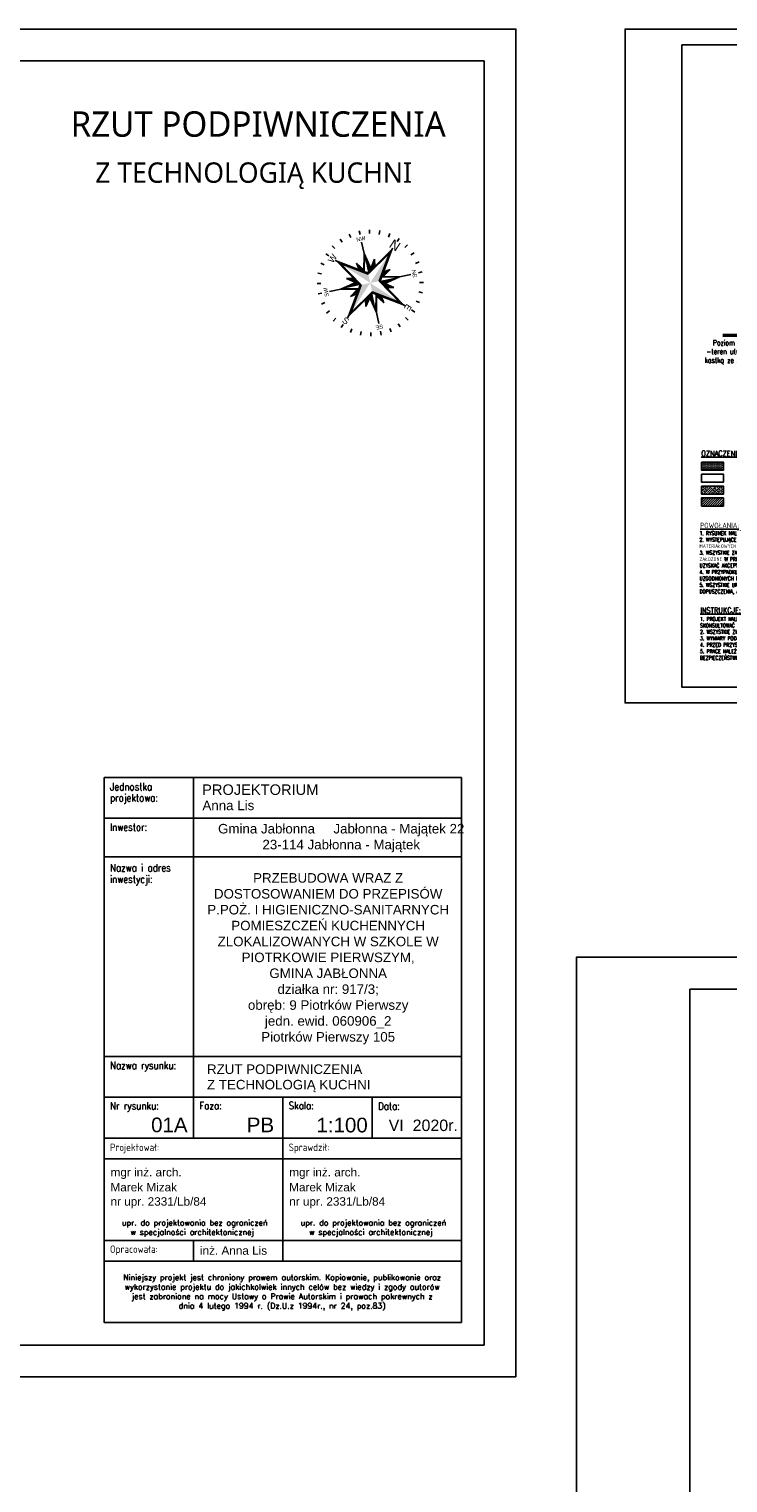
# Model space of a CAD drawing. Header units: millimetres. Extents: x 31969 to 285678, y -69766 to -1123.
# Tile 95 of 176: x 146420 to 147961, y -12257 to -9053. Entities that reach past the tile are written whole.
import ezdxf
from ezdxf.enums import TextEntityAlignment as Align

# ---------------------------------------------------------------- set-up
doc = ezdxf.new("R2010")
doc.units = ezdxf.units.MM
doc.linetypes.add('ACAD_ISO02W100', pattern=[15, 12, -3])
for name, color, linetype in [('a-biblioteka', 251, 'Continuous'), ('a-opis 1', 3, 'Continuous'), ('a-opis 2', 1, 'Continuous'), ('a-przekrój 1', 3, 'Continuous'), ('a-przekrój 2', 251, 'Continuous'), ('a-ramka', 7, 'Continuous'), ('a-szraf', 252, 'Continuous'), ('a-ściany działowe projektowane', 5, 'Continuous'), ('a-ściany istniejące murowane', 6, 'Continuous')]:
    doc.layers.add(name, color=color, linetype=linetype)
doc.styles.add('APLUS', font='arial.ttf', dxfattribs={"width": 0.6})
doc.styles.add('IREK', font='simplex.shx', dxfattribs={"width": 0.8})
doc.styles.add('MAREK', font='simplex.shx')
doc.styles.add('PRZEKRÓJ2', font='l_10646.ttf')
doc.styles.add('RS01507', font='romans.shx', dxfattribs={"width": 0.7, "height": 0.15})
doc.styles.add('TABELA2', font='arial.ttf', dxfattribs={"height": 10})

# ---------------------------------------------------------------- blocks, each defined once
blk = doc.blocks.new('SYMBOL N')
for p, q in [((-129.1, 193.2), (-138.9, 207.9)), ((-89.1, 214.5), (-95.9, 230.9)), ((-46, 227.7), (-49.5, 245.1)), ((0, 232.3), (0, 250)), ((45.4, 227.8), (48.8, 245.2)), ((88.7, 214.7), (95.5, 231.1)), ((128.6, 193.5), (138.3, 208.2)), ((-193.5, 128.5), (-208.2, 138.3)), ((-164.2, 164.3), (-176.7, 176.8)), ((-100, 100), (-138.1, 138.1)), ((-30.4, 30.4), (0, 167)), ((0, 186.9), (-29.3, 55.1)), ((0, 186.9), (0, 195.9)), ((29.3, 55), (0, 186.9)), ((0, 167), (30.4, 30.4)), ((100.1, 100), (138.2, 138.1)), ((164.3, 164.2), (176.8, 176.7)), ((193.2, 129.1), (207.9, 138.9)), ((-214.7, 88.7), (-231, 95.5)), ((-29.2, 55.1), (-100, 100.1)), ((-100, 100.1), (-55, 29.4)), ((-92.9, 93), (-52.7, 29.9)), ((-35.2, 58.8), (-43.2, 104.4)), ((-43.2, 104.4), (-24.3, 77.4)), ((-31.7, 56.6), (-37.9, 91.4)), ((-37.9, 91.4), (-25.2, 73.4)), ((-37.9, 91.4), (-27, 65.3)), ((-37.8, 91.5), (-27, 65.3)), ((43.4, 104.4), (24.4, 77.5)), ((38, 91.4), (25.3, 73.4)), ((38, 91.4), (27.1, 65.3)), ((38, 91.4), (27.1, 65.2)), ((29.3, 55), (100.1, 100)), ((29.8, 52.8), (93, 93)), ((31.8, 56.6), (38, 91.4)), ((35.3, 58.8), (43.4, 104.4)), ((100.1, 100), (55.1, 29.3)), ((214.5, 89.1), (230.9, 95.9)), ((-232.3, 0), (-250, 0)), ((-227.8, 45.4), (-245.2, 48.8)), ((-186.9, 0), (-195.8, 0)), ((-55, 29.3), (-186.9, 0)), ((-186.9, 0), (-55, -29.3)), ((-167, 0), (-30.4, 30.4)), ((-30.4, -30.4), (-167, 0)), ((-58.8, 35.3), (-104.4, 43.4)), ((-104.4, 43.4), (-77.5, 24.4)), ((-91.4, 38), (-65.3, 27.1)), ((-56.6, 31.8), (-91.4, 38)), ((-91.4, 38), (-73.4, 25.3)), ((-91.4, 38), (-65.2, 27.1)), ((-34, 34), (-55, 29.3)), ((-29.3, 55.1), (-34, 34)), ((34, 34), (29.3, 55)), ((30.4, 30.4), (167, 0)), ((167, 0), (30.4, -30.4)), ((55.1, 29.3), (34, 34)), ((186.9, 0), (55.1, 29.3)), ((55.1, -29.3), (186.9, 0)), ((56.6, 31.7), (91.4, 37.9)), ((58.8, 35.2), (104.4, 43.2)), ((91.4, 37.9), (65.3, 27)), ((91.4, 37.9), (73.4, 25.2)), ((104.4, 43.2), (77.4, 24.3)), ((186.9, 0), (195.9, 0)), ((227.7, 46), (245.1, 49.5)), ((232.3, 0), (250, 0)), ((-227.7, -46), (-245.1, -49.5)), ((-104.4, -43.4), (-77.5, -24.4)), ((-58.8, -35.3), (-104.4, -43.4)), ((-55, -29.3), (-100, -100.1)), ((-100, -100.1), (-29.3, -55.1)), ((-93, -93), (-29.8, -52.8)), ((-91.5, -37.8), (-65.3, -27)), ((-91.4, -38), (-73.4, -25.3)), ((-91.4, -38), (-65.3, -27.1)), ((-56.6, -31.8), (-91.4, -38)), ((-55, -29.3), (-34, -34)), ((-35.2, -58.8), (-43.2, -104.4)), ((-31.7, -56.6), (-37.9, -91.4)), ((-37.9, -91.4), (-27, -65.3)), ((-37.9, -91.4), (-27, -65.3)), ((-34, -34), (-29.3, -55.1)), ((0, -167), (-30.4, -30.4)), ((-29.3, -55.1), (0, -186.9)), ((30.4, -30.4), (0, -167)), ((0, -186.9), (29.3, -55)), ((37.9, -91.4), (27, -65.3)), ((38, -91.4), (27.1, -65.3)), ((29.3, -55), (34, -34)), ((100.1, -100), (29.4, -55)), ((31.8, -56.6), (38, -91.4)), ((34, -34), (55.1, -29.3)), ((35.3, -58.8), (43.4, -104.4)), ((52.9, -29.8), (93.1, -92.9)), ((55.1, -29.3), (100.1, -100)), ((56.6, -31.7), (91.4, -37.9)), ((58.8, -35.2), (104.4, -43.2)), ((91.4, -37.9), (65.3, -27)), ((91.4, -37.9), (73.4, -25.2)), ((104.4, -43.2), (77.4, -24.3)), ((227.9, -45.3), (245.2, -48.7)), ((-214.5, -89.1), (-230.9, -95.9)), ((-193.2, -129.1), (-207.9, -138.9)), ((-100, -100), (-138.1, -138.1)), ((-43.2, -104.4), (-24.3, -77.4)), ((-37.9, -91.4), (-25.2, -73.4)), ((43.4, -104.4), (24.4, -77.5)), ((38, -91.4), (25.3, -73.4)), ((100.1, -100), (138.2, -138.1)), ((193.6, -128.5), (208.3, -138.3)), ((214.8, -88.6), (231.1, -95.4)), ((-164.2, -164.3), (-176.7, -176.8)), ((-128.4, -193.5), (-138.2, -208.2)), ((0, -186.9), (0, -195.8)), ((129.1, -193.2), (138.9, -207.9)), ((164.3, -164.3), (176.8, -176.8)), ((-88.6, -214.7), (-95.4, -231)), ((-45.3, -227.8), (-48.7, -245.1)), ((0, -232.3), (0, -250)), ((46, -227.7), (49.5, -245.1)), ((89.1, -214.5), (95.9, -230.9))]:
    blk.add_line(p, q)
for points in [[(30.4, 30.4), (0, 167), (0, 0)], [(-33.9, 34), (-92.9, 93), (-29.7, 52.8)], [(-25.2, 73.4), (-37.8, 91.5), (-27, 65.3)], [(27.1, 65.2), (38, 91.4), (29.4, 55.1), (31.8, 56.7)], [(34, 34), (52.8, 29.8), (93, 93)], [(-30.4, 30.4), (-167, 0), (0, 0)], [(-65.2, 27.1), (-91.4, 38), (-55.1, 29.4), (-56.6, 31.8)], [(0, -167), (0, 0), (-30.4, -30.4)], [(30.4, -30.4), (167, 0), (0, 0)], [(73.4, 25.2), (91.4, 37.9), (65.3, 27)], [(-34, -34), (-93, -93), (-52.8, -29.8)], [(-73.4, -25.2), (-91.5, -37.8), (-65.3, -27)], [(-27, -65.3), (-37.9, -91.4), (-29.3, -55.1), (-31.7, -56.7)], [(25.2, -73.4), (37.9, -91.4), (27, -65.3)], [(93.1, -92.9), (34, -34), (29.9, -52.7)], [(65.3, -27), (91.4, -37.9), (55.1, -29.3), (56.7, -31.7)]]:
    blk.add_solid(points)
at = {"style": 'APLUS'}
blk.add_text('W', height=29.9, dxfattribs=at).set_placement((0, 211.8), align=Align.MIDDLE)
for s, height, rotation, p in [('SW', 18.69, 45, (-149.8, 149.8)), ('NW', 18.69, 315, (149.8, 149.8)), ('S', 29.9, 270, (-211.8, 0)), ('N', 44.9, 270, (211.8, -0.7)), ('SE', 18.69, 135, (-149.8, -149.8)), ('NE', 18.69, 225, (149.8, -149.8)), ('E', 29.9, 180, (0, -211.8))]:
    blk.add_text(s, height=height, rotation=rotation, dxfattribs=at).set_placement(p, align=Align.MIDDLE)

msp = doc.modelspace()

# ---------------------------------------------------------------- hatches: boundary and pattern name
at = {"layer": 'a-przekrój 2', "ltscale": 0.1}
h = msp.add_hatch(dxfattribs=at)
h.set_pattern_fill('BRASS,_O', color=256, scale=1.125, angle=45)
h.set_pattern_definition([(45, (77713.052, -4299.227), (-5.0513941, 5.0513941), []), (45, (77710.526, -4296.7015), (-5.0513941, 5.0513941), [3.571875, -1.7859375])])
h.paths.add_polyline_path([(147950.91, -10078.13), (147950.91, -10060.13), (147902.96, -10060.13), (147902.96, -10078.13)])
h = msp.add_hatch(dxfattribs=at)
h.set_pattern_fill('LINE', color=256, scale=1.125, angle=45)
h.set_pattern_definition([(45, (77713.052, -4299.227), (-2.52569703, 2.52569703), [])])
h.paths.add_polyline_path([(147950.91, -10104.46), (147950.91, -10086.46), (147902.96, -10086.46), (147902.96, -10104.46)])
at = {"layer": 'a-szraf', "ltscale": 30}
h = msp.add_hatch(dxfattribs=at)
h.set_pattern_fill('DOTS', color=256, scale=1.5)
h.set_pattern_definition([(0, (77764.88, -5878.1745), (1.190625, 2.38125), [0, -2.38125])])
h.paths.add_polyline_path([(147950.91, -10025.46), (147950.91, -10007.46), (147902.96, -10007.46), (147902.96, -10025.46)])

# ---------------------------------------------------------------- linework, layer by layer
at = {"layer": 'a-opis 1', "ltscale": 0.5}
for p, q in [((146782.2, -10702.7), (146782.2, -11497.46)), ((146585.16, -10792.34), (147373.33, -10792.34)), ((146585.16, -10877.44), (147373.33, -10877.44)), ((147176.28, -10877.44), (147373.33, -10877.44)), ((146585.16, -11316.88), (147373.33, -11316.88)), ((146585.16, -11407.17), (147373.33, -11407.17)), ((146979.24, -11407.17), (146979.24, -11497.46)), ((146979.24, -11407.17), (146979.24, -11767.69)), ((147176.28, -11407.17), (147176.28, -11497.46)), ((146585.16, -11497.46), (147373.33, -11497.46)), ((146585.16, -11497.46), (147373.33, -11497.46)), ((146585.16, -11542.61), (147373.33, -11542.61)), ((146585.16, -11542.61), (147373.33, -11542.61)), ((146585.16, -11542.61), (147373.33, -11542.61)), ((146585.16, -11542.61), (147373.33, -11542.61)), ((146585.16, -11722.54), (147373.33, -11722.54)), ((146782.2, -11722.54), (146782.2, -11767.69)), ((146585.16, -11768.34), (147373.33, -11768.34)), ((146585.16, -11768.34), (147373.33, -11768.34))]:
    msp.add_line(p, q, dxfattribs=at)
at = {"layer": 'a-opis 2', "ltscale": 2}
msp.add_lwpolyline([(146585.16, -10702.7), (147373.33, -10702.7), (147373.33, -11903.13), (146585.16, -11903.13)], close=True, dxfattribs=at)
msp.add_lwpolyline([(146585.16, -10702.7), (147373.33, -10702.7), (147373.33, -11903.13), (146585.16, -11903.13)], close=True, dxfattribs=at)
at = {"layer": 'a-przekrój 1'}
for p, q in [((148050.17, -9725.4), (147950.12, -9726.4)), ((148050.17, -9727.4), (147950.12, -9728.4)), ((148050.17, -9729.4), (147950.12, -9730.4))]:
    msp.add_line(p, q, dxfattribs=at)
at = {"layer": 'a-ramka', "ltscale": 0.5}
for points in [[(147493.33, -12023.13), (139893.33, -12023.13), (139893.33, -9053.13), (147493.33, -9053.13)], [(149834.07, -10538.13), (147734.07, -10538.13), (147734.07, -9053.13), (149834.07, -9053.13)], [(147859.07, -9088.13), (149799.07, -9088.13), (149799.07, -10503.13), (147859.07, -10503.13)], [(140143.33, -9123.13), (147423.33, -9123.13), (147423.33, -11953.13), (140143.33, -11953.13)], [(151826.95, -14068.58), (147626.95, -14068.58), (147626.95, -11098.58), (151826.95, -11098.58)], [(147876.95, -11168.58), (151756.95, -11168.58), (151756.95, -13998.58), (147876.95, -13998.58)]]:
    msp.add_lwpolyline(points, close=True, dxfattribs=at)
at = {"layer": 'a-ściany działowe projektowane', "ltscale": 20}
msp.add_lwpolyline([(147902.96, -10086.46), (147950.91, -10086.46), (147950.91, -10104.46), (147902.96, -10104.46)], close=True, dxfattribs=at)
at = {"layer": 'a-ściany istniejące murowane'}
for points in [[(147902.96, -10007.46), (147950.91, -10007.46), (147950.91, -10025.46), (147902.96, -10025.46)], [(147902.96, -10033.79), (147950.91, -10033.79), (147950.91, -10051.79), (147902.96, -10051.79)], [(147902.96, -10060.13), (147950.91, -10060.13), (147950.91, -10078.13), (147902.96, -10078.13)]]:
    msp.add_lwpolyline(points, close=True, dxfattribs=at)

# ---------------------------------------------------------------- block references
at = {"layer": 'a-biblioteka', "xscale": 0.4689920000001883, "yscale": 0.4689920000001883, "zscale": 0.4689920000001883, "rotation": 56.9038412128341}
msp.add_blockref('SYMBOL N', (147172.13, -9612.59), dxfattribs=at)

# ---------------------------------------------------------------- texts
at = {"layer": 'a-opis 1', "ltscale": 0.5, "style": 'IREK', "width": 0.85}
for s, height, p in [('Jednostka ', 16.33, (146598.37, -10730.82)), ('projektowa:', 16.3296, (146598.37, -10755.36)), ('Inwestor:', 16.33, (146598.37, -10819.76)), ('Nazwa i adres', 16.3296, (146598.37, -10909.41)), ('inwestycji:', 16.3296, (146598.37, -10934.65)), ('Nazwa rysunku:', 16.3296, (146598.37, -11344.95)), ('Nr rysunku:', 16.3296, (146598.37, -11433.94)), ('Faza:', 16.33, (146795.41, -11433.54)), ('Skala:', 16.33, (146992.45, -11433.54)), ('Data:', 16.33, (147189.49, -11434.59)), ('Projektował:', 16.3296, (146598.37, -11525.53)), ('Sprawdził:', 16.33, (146992.45, -11525.53)), ('Opracowała:', 16.3296, (146598.37, -11749.97))]:
    msp.add_text(s, height=height, dxfattribs=at).set_placement(p)
at = {"layer": 'a-opis 1', "ltscale": 0.5, "style": 'TABELA2'}
for s, height, p in [('PROJEKTORIUM', 23.1094, (146801.43, -10740.76)), ('Anna Lis', 21.009, (146802.18, -10774.4)), ('RZUT PODPIWNICZENIA ', 21.0086, (146812.24, -11355.71)), ('Z TECHNOLOGIĄ KUCHNI', 21.0086, (146812.24, -11389.75)), ('01A', 32.332, (146688.98, -11484.11)), ('PB', 32.332, (146900, -11484.11)), ('1:100', 32.332, (147053.68, -11484.47)), ('VI  2020r.', 25.21, (147212.89, -11481.49)), ('mgr inż. arch.', 18.5296, (146599.55, -11581.53)), ('mgr inż. arch.', 18.5296, (146993.63, -11581.53)), ('Marek Mizak', 18.5296, (146599.38, -11614.49)), ('Marek Mizak', 18.5296, (146993.47, -11614.49)), ('nr upr. 2331/Lb/84', 18.5296, (146599.38, -11645.92)), ('nr upr. 2331/Lb/84', 18.5296, (146993.47, -11645.92)), ('inż. Anna Lis', 18.5296, (146796.59, -11754.11))]:
    msp.add_text(s, height=height, dxfattribs=at).set_placement(p)
at = {"layer": 'a-opis 1', "ltscale": 40, "attachment_point": 1, "style": 'RS01507'}
for s, insert, char_height, width in [('\\pxqc;Poziom terenu\\P-teren utwardzony kostką ze spadkiem', (147900.21, -9738.48), 11.613, 152.7694), ('1. RYSUNEK NALEŻY ROZPATRYWAĆ ŁĄCZNIE Z ZAPISAMI OPISU TECHNICZNEGO.\\P2. WYSTĘPUJĄCE W TEKŚCIE NAZWY I ZNAKI TOWAROWE UŻYTO JEDYNIE W CELU OKREŚLENIA ZAKŁADANYCH TZW. STANDARDÓW TECHNICZNYCH I MATERIAŁOWYCH I/LUB WYGLĄDU ESTETYCZNEGO MATERIAŁÓW WYKOŃCZENIOWYCH.\\P3. WSZYSTKIE ZAPROPONOWANE PRZEZ WYKONAWCĘ: MATERIAŁY, URZĄDZENIA, ELEMENTY I TECHNOLOGIE, POWINNY SPEŁNIAĆ WSZYSTKIE ZAŁOŻONE W PROJEKCIE PARAMETRY TECHNICZNE, ESTETYCZNE I FORMALNO-PRAWNE, A TAKŻE PRZED SKIEROWANIEM DO REALIZACJI POWINNY UZYSKAĆ AKCEPTACJĘ PROJEKTANTA, INSPEKTORA NADZORU I INWESTORA\\P4. W PRZYPADKU ZAISTNIENIA KONIECZNOŚCI ZMIAN PROJEKTU,  DOTYCZĄCYCH PROPONOWANYCH PRZEZ WYKONAWCĘ I ODPOWIEDNIO UZGODNIONYCH ROZWIĄZAŃ ZAMIENNYCH, KOSZTY  OPRACOWANIA PEŁNEJ KONIECZNEJ DOKUMENTACJI ZAMIENNEJ PONOSI WYKONAWCA.\\P5. WSZYSTKIE URZĄDZENIA, MATERIAŁY, ELEMENTY I TECHNOLOGIE, POWINNY POSIADAĆ PRZEWIDZIANE PRAWEM I ODPOWIEDNIMI PRZEPISAMI DOPUSZCZENIA, ATESTY I CERTYFIKATY.', (147898.24, -10159.88), 8.55136, 640.4584), ('1. PROJEKT NALEŻY ZREALIZOWAĆ, ZGODNIE ZE SZTUKĄ BUDOWLANĄ, W PRZYPADKU  ROZBIEŻNOŚCI WYMIAROWYCH I TECHNOLOGICZNYCH SKONSULTOWAĆ SIĘ Z PROJEKTANTEM. \\P2. WSZYSTKIE ZMIANY KONSULTOWAĆ Z PROJEKTANTEM.\\P3. WYMIARY PODANE W CM.\\P4. PRZED PRZYSTĄPIENIEM DO ROBÓT SPRAWDZIĆ WYMIARY W NATURZE.\\P5. PRACE NALEŻY PROWADZIĆ SZCZEGÓŁOWO WG WYTYCZNYCH PROJEKTU, ZGODNIE ZE SZTUKĄ BUDOWLANĄ I Z ZACHOWANIEM PRZEPISÓW O BEZPIECZEŃSTWIE I OCHRONIE ZDROWIA.\\P{\\C14;   }', (147899.42, -10348.75), 8.55136, 635.2207)]:
    msp.add_mtext(s, dxfattribs=dict(at, insert=insert, char_height=char_height, width=width))
at = {"layer": 'a-opis 1', "ltscale": 0.5}
for s, insert, char_height, width, attachment_point, style in [('{\\fArial|b0|i0|c238|p34;Gmina Jabłonna     Jabłonna - Majątek 22^I\\P23-114 Jabłonna - Majątek}', (147108.22, -10835.91, -76410), 21.0086, 666.0385, 5, 'TABELA2'), ('{\\fArial|b0|i0|c238|p34;\\PPRZEBUDOWA WRAZ Z DOSTOSOWANIEM DO PRZEPISÓW P.POŻ. I HIGIENICZNO-SANITARNYCH POMIESZCZEŃ KUCHENNYCH ZLOKALIZOWANYCH W SZKOLE W PIOTRKOWIE PIERWSZYM, \\PGMINA JABŁONNA\\Pdziałka nr: 917/3; \\Pobręb: 9 Piotrków Pierwszy \\Pjedn. ewid. 060906_2\\PPiotrków Pierwszy 105}', (147079.41, -11084.44, 76410), 21.00857, 583.3186, 5, 'TABELA2'), ('\\pxi-3,l3.9048,qc,t3.9048;upr.^Ido projektowania bez ograniczeń \\P\\pi0,l0,tz;w specjalności architektonicznej', (146397.01, -11677.2), 12.5, 764.7867, 1, 'MAREK'), ('\\pxi-3,l3.9048,qc,t3.9048;upr.^Ido projektowania bez ograniczeń \\P\\pi0,l0,tz;w specjalności architektonicznej', (146791.09, -11677.2), 12.5, 764.7867, 1, 'MAREK'), ('\\pxqc;Niniejszy projekt jest chroniony prawem autorskim. Kopiowanie, publikowanie oraz wykorzystanie projektu do jakichkolwiek innych celów bez wiedzy i zgody autorów jest zabronione na mocy Ustawy o Prawie Autorskim i prawach pokrewnych z dnia 4 lutego 1994 r. (Dz.U.z 1994r., nr 24, poz.83)', (146595.52, -11797.79), 12.5, 764.7867, 1, 'MAREK')]:
    msp.add_mtext(s, dxfattribs=dict(at, insert=insert, char_height=char_height, width=width, attachment_point=attachment_point, style=style))
at = {"layer": 'a-opis 2', "ltscale": 2, "style": 'PRZEKRÓJ2'}
for s, height, p in [('RZUT PODPIWNICZENIA', 56.0756, (146511.43, -9290.44)), ('Z TECHNOLOGIĄ KUCHNI', 44.8605, (146565.87, -9391.86))]:
    msp.add_text(s, height=height, dxfattribs=at).set_placement(p)
at = {"layer": 'a-opis 2', "linetype": 'ACAD_ISO02W100', "ltscale": 0.5, "char_height": 12.0035, "attachment_point": 1, "style": 'IREK'}
for s, insert, width in [('{\\LOZNACZENIA GRAFICZNE }', (147902.24, -9982.25), 183.3528), ('{\\LPOWOŁANIA:}', (147899.71, -10140.89), 147.6878), ('{\\LINSTRUKCJE:}', (147899.99, -10328.01), 147.6878)]:
    msp.add_mtext(s, dxfattribs=dict(at, insert=insert, width=width))

doc.saveas('drawing.dxf')
